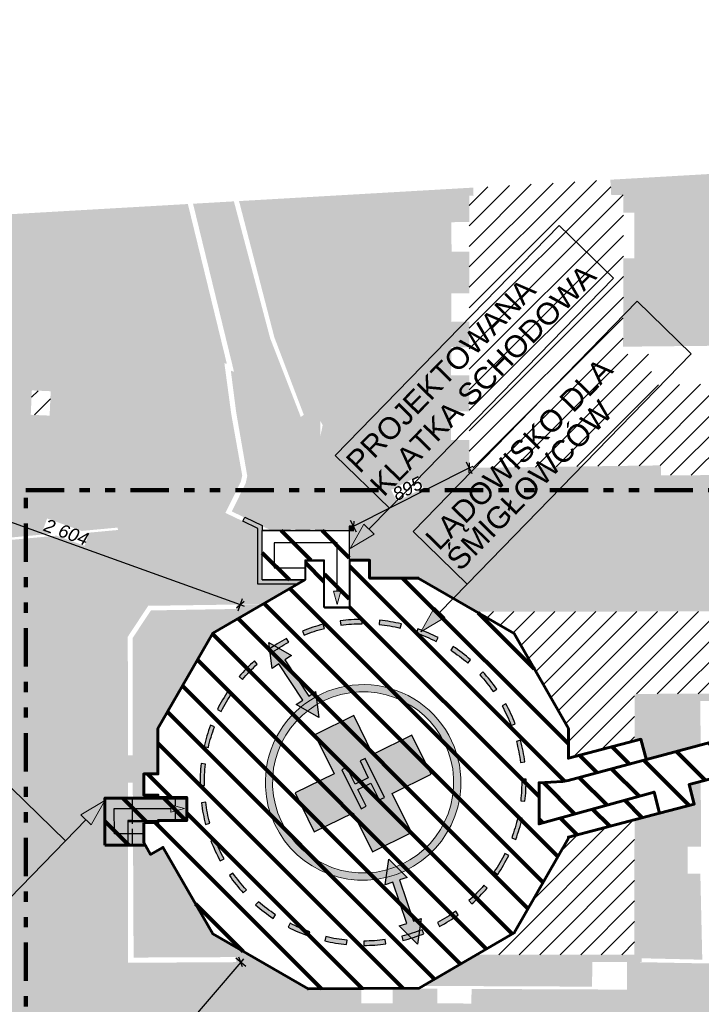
# Model space of a CAD drawing. Header units: metres. Extents: x -95 to 1056, y -129 to 218.
# Tile 3 of 9: x -7 to 40, y -12 to 56. Entities that reach past the tile are written whole.
import ezdxf
from ezdxf.xclip import XClip

# ---------------------------------------------------------------- set-up
doc = ezdxf.new("R2010")
doc.units = ezdxf.units.M
doc.header["$LTSCALE"] = 0.01
doc.header["$MEASUREMENT"] = 0
doc.header["$XCLIPFRAME"] = 0
for name, pattern in [('Krawędzie ukryte', [135, 100, -35]), ('Przerywana potrójnie', [723.19442, 264.583325, -105.833328, 70.555556, -105.833328, 70.555556, -105.833328]), ('Wipeout_Contour', [100, 0, -100])]:
    doc.linetypes.add(name, pattern=pattern)
for name, color, linetype in [('0_MDCP z klauzulą', 7, 'Continuous'), ('3_budynki poziom lądowiska.PZT', 7, 'Continuous'), ('3_budynki.PZT', 7, 'Continuous'), ('3_utwardzenia.PZT', 7, 'Continuous'), ('3_wymiary.PZT', 7, 'Continuous'), ('3_zieleń.PZT', 7, 'Continuous'), ('4_schemat funkcjonalny.PZT', 7, 'Continuous'), ('Mapa Lądowisko Bochnia_5_0', 7, 'Continuous')]:
    doc.layers.add(name, color=color, linetype=linetype)
doc.styles.add('GENERATED_STYLE_1', font='txt')
doc.styles.add('GENERATED_STYLE_2', font='txt')
doc.dimstyles.new('GENERATED_STYLE__1', dxfattribs={"dimtxt": 0.9, "dimasz": 0.458937, "dimexe": 0.18, "dimexo": 0.02, "dimgap": 0.09, "dimtad": 1, "dimdec": 0, "dimlfac": 100, "dimzin": 0, "dimdsep": 46, "dimtxsty": 'GENERATED_STYLE_1', "dimblk": 'ARROWHEAD_2', "dimblk1": 'ARROWHEAD_2', "dimblk2": 'ARROWHEAD_2', "dimcen": 0.09, "dimclrd": 1, "dimclre": 1, "dimclrt": 1, "dimadec": 1, "dimazin": 0, "dimtfac": 1, "dimtdec": 4, "dimtmove": 0, "dimatfit": 3, "dimfxl": 0, "dimtolj": 1, "dimtzin": 0, "dimarcsym": 0})
picture_1 = doc.add_image_def('image1.tif', size_in_pixel=(6614, 4961))
pattern_1 = [(45, (0, 0), (-0.707107, 0.707107), [])]

# ---------------------------------------------------------------- blocks, each defined once
blk = doc.blocks.new('Rysunek_1_5', base_point=(78.118, 44.483))
at = {"layer": 'Mapa Lądowisko Bochnia_5_0', "color": 9, "lineweight": 0}
image = blk.add_image(picture_1, insert=(55.671, -129.073), size_in_units=(279.993, 210.016), rotation=45.7581, dxfattribs=at)
image.set_boundary_path([(-0.5, -0.5), (6613.5, 4960.5)])
blk = doc.blocks.new('*D2')
at = {"layer": '3_wymiary.PZT', "color": 1, "linetype": 'Continuous', "lineweight": 30}
for p, q in [((8.036, -8.597), (-14.648, -35.227)), ((7.692, -8.304), (8.381, -8.891)), ((8.153, -8.926), (7.92, -8.269)), ((8.228, -8.373), (8.036, -8.597)), ((-14.993, -34.933), (-14.303, -35.521)), ((-14.648, -35.227), (-14.84, -35.452)), ((-14.765, -34.898), (-14.531, -35.555))]:
    blk.add_line(p, q, dxfattribs=at)
at = {"color": 254, "linetype": 'Wipeout_Contour', "lineweight": 0, "ltscale": 87.409421}
blk.add_wipeout([(-4.441, -22.967), (-2.445, -20.624), (-3.13, -20.04), (-5.126, -22.383)], dxfattribs=at).dxf.layer = '3_wymiary.PZT'
at = {"layer": '3_wymiary.PZT', "color": 1, "lineweight": 30, "insert": (-4.441, -22.967), "char_height": 0.9, "attachment_point": 7, "rotation": 49.57386, "style": 'GENERATED_STYLE_1'}
blk.add_mtext('\\A1;{\\pql;\\fArial|b0|i1|c238|p38;3\xa0498}', dxfattribs=at)
blk = doc.blocks.new('ARROWHEAD_2')
at = {"color": 0, "linetype": 'Continuous', "lineweight": 0}
for p, q in [((0, 0), (-1, 0)), ((-0.38, -0.66), (0.38, 0.66))]:
    blk.add_line(p, q, dxfattribs=at)
blk = doc.blocks.new('*D5')
at = {"layer": '3_wymiary.PZT', "color": 1, "linetype": 'Continuous', "lineweight": 30}
for p, q in [((24.022, 25.09), (23.615, 25.899)), ((23.798, 25.146), (23.838, 25.842)), ((15.824, 21.469), (23.818, 25.494)), ((23.818, 25.494), (24.082, 25.627)), ((16.027, 21.064), (15.62, 21.873)), ((15.843, 21.817), (15.804, 21.12)), ((15.56, 21.336), (15.824, 21.469))]:
    blk.add_line(p, q, dxfattribs=at)
at = {"color": 254, "linetype": 'Wipeout_Contour', "lineweight": 0, "ltscale": 123.932818}
blk.add_wipeout([(18.825, 23.181), (20.655, 24.103), (20.25, 24.907), (18.42, 23.985)], dxfattribs=at).dxf.layer = '3_wymiary.PZT'
at = {"layer": '3_wymiary.PZT', "color": 1, "lineweight": 30, "insert": (18.825, 23.181), "char_height": 0.9, "attachment_point": 7, "rotation": 26.72629, "style": 'GENERATED_STYLE_1'}
blk.add_mtext('\\A1;{\\pql;\\fArial|b0|i1|c238|p38;895}', dxfattribs=at)
blk = doc.blocks.new('*D6')
at = {"layer": '3_wymiary.PZT', "color": 1, "linetype": 'Continuous', "lineweight": 30}
for p, q in [((-16.649, 24.45), (-16.343, 25.302)), ((-16.774, 24.976), (-16.496, 24.876)), ((-16.23, 25.101), (-16.762, 24.651)), ((-16.496, 24.876), (8.01, 16.065)), ((7.857, 15.639), (8.163, 16.491)), ((7.744, 15.84), (8.276, 16.29)), ((8.01, 16.065), (8.288, 15.965))]:
    blk.add_line(p, q, dxfattribs=at)
at = {"color": 254, "linetype": 'Wipeout_Contour', "lineweight": 0, "ltscale": 85.992924}
blk.add_wipeout([(-5.63, 21.161), (-2.734, 20.119), (-2.43, 20.966), (-5.326, 22.007)], dxfattribs=at).dxf.layer = '3_wymiary.PZT'
at = {"layer": '3_wymiary.PZT', "color": 1, "lineweight": 30, "insert": (-5.63, 21.161), "char_height": 0.9, "attachment_point": 7, "rotation": 340.22517, "style": 'GENERATED_STYLE_1'}
blk.add_mtext('\\A1;{\\pql;\\fArial|b0|i1|c238|p38;2\xa0604}', dxfattribs=at)

msp = doc.modelspace()

# ---------------------------------------------------------------- hatches: boundary and pattern name
at = {"layer": '3_budynki poziom lądowiska.PZT', "linetype": 'Continuous', "lineweight": 0}
for color, points in [(190, [(-1.339, 2.549), (-2.999, 1.561), (-2.283, 0.863)]), (7, [(4.148, 1.992), (3.215, 2.241), (3.216, 1.741)])]:
    msp.add_hatch(color=color, dxfattribs=at).paths.add_polyline_path(points)
at = {"layer": '3_budynki.PZT', "linetype": 'Continuous', "lineweight": 9}
h = msp.add_hatch(dxfattribs=at)
h.set_pattern_fill('PZT_oznaczenia_budynków__5C', style=0, pattern_type=2)
h.set_pattern_definition(pattern_1)
h.paths.add_polyline_path([(24.088, 44.836), (24.107, 44.28), (23.81, 44.276), (23.818, 25.494), (37.04, 25.669), (37.056, 24.983), (48.741, 25.033), (48.858, 31.455), (36.387, 31.219), (36.373, 33.354), (34.442, 33.35), (34.46, 44.332), (33.611, 44.335), (33.551, 45.38)])
h = msp.add_hatch(dxfattribs=at)
h.set_pattern_fill('PZT_oznaczenia_budynków__5C', style=0, pattern_type=2)
h.set_pattern_definition(pattern_1)
h.paths.add_polyline_path([(-6.453, 29.16), (-6.378, 30.844), (-5.077, 30.786), (-5.151, 29.102)])
at = {"layer": '3_budynki.PZT', "linetype": 'Continuous', "lineweight": 0}
for points in [[(9.524, 21.479), (9.524, 17.769), (15.824, 17.769), (15.824, 16.068), (15.524, 16.068), (15.524, 17.469), (9.224, 17.469), (9.224, 21.319), (8.186, 21.827), (8.314, 22.098), (9.524, 21.525)], [(11.174, 19.519), (13.874, 19.519), (13.874, 21.169), (11.174, 21.169)], [(15.824, 21.469), (15.524, 21.469), (15.524, 21.169), (15.824, 21.169)], [(13.874, 19.419), (11.174, 19.419), (11.174, 17.769), (13.874, 17.769)], [(0.541, 1.156), (3.547, 1.156), (3.547, 2.761), (0.541, 2.761)], [(0.541, -0.533), (3.547, -0.533), (3.547, 1.071), (0.541, 1.071)]]:
    msp.add_hatch(color=255, dxfattribs=at).paths.add_polyline_path(points)
h = msp.add_hatch(color=7, dxfattribs=at)
h.paths.add_polyline_path([(7.758, 16.068), (7.753, 15.763), (8.008, 15.762), (7.984, -8.256), (7.734, -8.256), (7.734, -8.606), (8.036, -8.597), (35.716, -8.59), (35.722, 9.403), (46.712, 9.446), (46.742, -8.583), (60.49, -8.66), (60.578, 3.542), (61.928, 3.553), (61.929, 6.721), (60.549, 6.766), (60.519, 16.108), (8.01, 16.065)])
h.paths.add_polyline_path([(35.216, -8.09), (35.223, 9.901), (47.211, 9.948), (47.241, -8.086), (59.994, -8.158), (60.081, 4.038), (61.428, 4.049), (61.429, 6.237), (60.051, 6.282), (60.021, 15.608), (8.508, 15.566), (8.483, -8.097)], flags=0)
at = {"layer": '3_budynki.PZT', "linetype": 'Continuous', "lineweight": 9}
h = msp.add_hatch(dxfattribs=at)
h.set_pattern_fill('PZT_oznaczenia_budynków__5C', style=0, pattern_type=2)
h.set_pattern_definition(pattern_1)
h.paths.add_polyline_path([(8.508, 15.566), (60.021, 15.608), (60.051, 6.282), (61.429, 6.237), (61.428, 4.049), (60.081, 4.038), (59.994, -8.158), (47.241, -8.086), (47.211, 9.948), (35.223, 9.901), (35.216, -8.09), (8.483, -8.097)])
at = {"layer": '3_utwardzenia.PZT', "linetype": 'Continuous', "lineweight": 0}
h = msp.add_hatch(color=254, dxfattribs=at)
h.paths.add_polyline_path([(-29.848, 8.648), (-29.346, 8.695), (-29.346, 7.81), (-26.696, 7.673), (-22.895, 7.599), (-21.82, 7.731), (-20.61, 8.124), (-19.738, 8.563), (-19.157, 8.882), (-18.028, 9.77), (-12.145, 15.646), (-9.866, 17.755), (-8.693, 18.432), (-7.683, 18.818), (-6.312, 19.18), (1.45, 19.309), (2.944, 19.788), (7.071, 22.348), (13.388, 19.337), (13.359, 19.071), (10.922, 19.091), (10.93, 18.935), (10.3, 18.939), (10.322, 17.631), (9.967, 17.632), (10.01, 16.063), (7.734, 16.091), (7.162, 16.631), (1.366, 16.654), (0.572, 16.463), (-0.419, 16.088), (-0.917, 15.701), (-1.404, 15.106), (-1.74, 14.357), (-1.916, 13.607), (-1.91, 8.486), (-1.868, 7.783), (-1.707, 7.113), (-1.364, 6.64), (-0.89, 6.157), (-0.272, 5.757), (0.254, 5.663), (0.585, 5.671), (7.988, 5.834), (7.996, 3.747), (0.588, 3.767), (0.249, 3.768), (-0.429, 3.496), (-1.1, 3.014), (-1.495, 2.492), (-1.786, 1.881), (-1.88, -10.046), (-1.799, -11.221), (-1.555, -12.362), (-1.19, -13.316), (-0.713, -14.147), (0.326, -15.505), (1.311, -16.526), (2.527, -17.395), (4.088, -18.06), (5.869, -18.399), (8.06, -18.426), (7.734, -8.606), (16.366, -8.601), (16.368, -11.452), (18.532, -11.451), (18.532, -10.431), (21.612, -10.445), (21.601, -11.44), (23.962, -11.465), (23.972, -10.455), (34.701, -10.502), (34.712, -8.59), (42.405, -8.739), (44.115, -8.73), (45.518, -8.564), (46.742, -8.583), (47.368, -8.587), (52.818, -8.617), (52.864, -10.498), (55.241, -10.463), (61.629, -10.496), (61.631, -10.196), (67.141, -8.28), (71.21, -6.832), (71.432, -6.627), (71.523, -6.365), (71.557, -5.785), (71.445, -5.483), (71.233, -5.268), (66.534, -3.379), (67.068, 17.831), (71.662, 17.768), (71.999, 17.886), (72.165, 18.233), (72.185, 19.171), (72.239, 21.546), (72.157, 23.174), (71.837, 24.277), (71.532, 24.895), (70.555, 26.014), (69.392, 26.826), (68.034, 27.395), (66.829, 27.621), (65.853, 27.606), (64.98, 27.298), (63.863, 26.752), (62.475, 25.843), (61.279, 24.788), (59.934, 23.503), (58.941, 22.562), (57.965, 21.375), (57.377, 20.328), (57.021, 18.76), (55.516, 19.222), (55.212, 18.065), (54.817, 18.017), (33.138, 17.856), (27.808, 17.847), (24.389, 17.84), (10.202, 24.757), (10.757, 25.184), (13.544, 27.717), (13.697, 28.446), (12.961, 29.767), (12.134, 44.148), (18.147, 44.494), (19.747, 42.314), (20.526, 28.057), (21.132, 26.108), (21.86, 25.117), (22.43, 24.612), (23.285, 24.108), (24.354, 23.837), (32.085, 23.835), (47.887, 23.756), (48.741, 25.033), (48.858, 31.455), (44.135, 31.364), (44.094, 33.958), (34.435, 33.859), (34.453, 39.959), (35.202, 39.958), (35.206, 43.099), (34.458, 43.1), (34.46, 44.332), (33.611, 44.335), (33.551, 45.38), (42.852, 45.915), (42.912, 45.272), (47.066, 45.61), (47.008, 46.154), (50.152, 46.334), (51.466, 34.806), (51.902, 33.935), (52.646, 33.251), (53.571, 32.839), (54.682, 32.734), (74.339, 33.286), (90.34, 33.644), (102.138, 33.963), (103.339, 34.078), (104.34, 34.331), (105.359, 34.805), (106.208, 35.304), (106.915, 35.886), (107.605, 36.595), (108.183, 37.289), (108.506, 37.993), (108.637, 38.43), (108.749, 39.418), (108.722, 41.454), (108.681, 41.857), (108.666, 42.486), (106.568, 48.186), (106.286, 49.172), (106.227, 49.559), (107.221, 49.616), (115.203, 50.284), (115.269, 38.264), (115.499, 25.236), (115.411, 22.261), (115.071, 18.576), (114.89, 17.258), (112.812, 7.069), (110.755, -3.019), (106.516, -23.748), (102.723, -42.305), (101.7, -46.996), (95.424, -46.821), (99.365, -26.848), (98.152, -25.519), (96.075, -24.761), (95.76, -24.68), (93.73, -34.298), (91.281, -34.232), (91.234, -35.928), (93.337, -35.985), (91.002, -46.472), (91.491, -46.579), (91.462, -46.711), (89.539, -46.657), (90.973, -36.015), (86.955, -36.255), (86.907, -33.993), (86.904, -31.617), (86.473, -31.626), (86.251, -23.626), (84.423, -23.542), (84.418, -23.305), (70.639, -23.565), (69.445, -23.635), (69.458, -29.436), (70.651, -29.433), (70.658, -32.532), (66.801, -32.561), (66.777, -29.408), (65.137, -29.42), (65.161, -32.574), (64.259, -32.581), (64.095, -29.295), (59.019, -29.376), (58.892, -26.224), (53.094, -26.272), (53.165, -29.482), (47.946, -29.508), (47.963, -30.203), (46.909, -30.229), (47.039, -35.524), (48.093, -35.498), (48.284, -43.28), (64.447, -43.037), (64.438, -42.889), (67.267, -42.914), (67.249, -45.838), (67.606, -45.84), (67.624, -42.917), (74.028, -42.974), (74.144, -46.229), (-20.379, -43.596), (-26.073, -43.437), (-29.469, -40.037), (-29.528, -26.634), (-27.82, -26.458), (-27.789, -26.757), (-26.57, -27.344), (-11.184, -27.232), (-4.746, -25.637), (1.401, -25.287), (9.853, -25.123), (9.968, -25.105), (9.878, -26.644), (10.072, -31.245), (8.043, -31.519), (8.524, -34.378), (9.657, -35.687), (10.092, -36.005), (11.7, -36.805), (13.6, -37.163), (16.175, -37.2), (19.318, -36.884), (25.405, -36.198), (28.265, -35.723), (27.522, -28.865), (27.492, -27.59), (27.124, -22.337), (35.29, -21.661), (35.309, -22.043), (41.315, -21.611), (42.359, -21.987), (43.835, -21.303), (50.706, -20.512), (52.315, -20.279), (53.409, -19.599), (53.772, -18.711), (53.764, -18.046), (73.723, -16.02), (80.151, -16.498), (96.566, -18.552), (96.529, -19.236), (96.831, -19.274), (96.85, -18.978), (99.105, -18.457), (99.766, -18.123), (100.369, -17.776), (100.942, -17.231), (101.354, -16.618), (104.182, -2.868), (104.297, -1.839), (104.258, -1.127), (104.036, -0.423), (103.731, 0.153), (103.099, 0.951), (102.39, 1.571), (98.293, 1.75), (98.409, 6.942), (103.545, 7.272), (104.825, 7.324), (105.346, 7.56), (105.907, 7.912), (106.391, 8.593), (106.498, 9.094), (107.637, 14.412), (108.582, 22.004), (108.65, 22.819), (108.474, 23.885), (108.108, 24.813), (107.616, 25.641), (106.856, 26.423), (106.048, 27.084), (104.273, 28.171), (85.234, 28.315), (81.964, 28.026), (80.854, 26.793), (79.921, 25.629), (79.149, 24.392), (78.71, 22.966), (78.554, 21.455), (78.448, 13.439), (78.391, -1.243), (78.208, -7.488), (78.255, -8.51), (78.539, -8.944), (79.069, -9.29), (80.171, -9.39), (80.474, -9.395), (81.851, -9.415), (81.797, -12.308), (78.168, -12.177), (78.244, -15.268), (72.861, -15.191), (63.13, -15.15), (54.354, -15.16), (52.834, -17.266), (29.475, -19.725), (8.074, -22.063), (8.108, -21.001), (5.523, -20.899), (4.019, -20.684), (2.465, -20.14), (0.863, -19.361), (-0.628, -18.213), (-1.65, -17.186), (-2.42, -16.242), (-3.212, -14.893), (-3.695, -13.768), (-4.156, -12.5), (-4.388, -11.457), (-4.421, 8.482), (-4.423, 9.903), (-4.613, 10.943), (-4.941, 11.876), (-5.47, 12.769), (-5.722, 13.142), (-5.94, 13.442), (-6.259, 13.803), (-6.467, 13.951), (-6.734, 14.045), (-7.114, 14.136), (-7.705, 14.184), (-8.351, 14.167), (-8.944, 14.089), (-9.974, 13.745), (-10.871, 13.244), (-16.336, 7.868), (-17.8, 6.713), (-19.246, 5.914), (-21.162, 5.286), (-22.942, 5.088), (-26.962, 5.197), (-29.269, 5.209), (-29.161, 4.471), (-29.81, 4.465)])
h.paths.add_polyline_path([(43.488, 44.19), (43.838, 44.23), (43.798, 44.576), (43.448, 44.535)], flags=0)
h.paths.add_polyline_path([(46.274, 44.51), (46.622, 44.544), (46.587, 44.903), (46.239, 44.87)], flags=0)
h.paths.add_polyline_path([(-26.278, -32.056), (-26.186, -35.549), (-11.478, -35.617), (-11.38, -32.76), (-11.091, -32.775), (-11.21, -35.88), (-26.443, -35.798), (-26.528, -32.063)], flags=0)
for points in [[(18.147, 44.494), (19.747, 42.314), (20.526, 28.057), (21.132, 26.108), (21.86, 25.117), (22.43, 24.612), (23.285, 24.108), (24.354, 23.837), (47.887, 23.756), (48.741, 25.033), (37.056, 24.983), (37.04, 25.669), (23.818, 25.494), (23.818, 27.415), (22.553, 27.432), (22.578, 29.406), (23.817, 29.39), (23.816, 31.872), (22.562, 31.882), (22.573, 33.827), (23.815, 33.82), (23.814, 35.586), (22.573, 35.574), (22.577, 37.54), (23.813, 37.538), (23.812, 40.42), (22.592, 40.419), (22.574, 42.449), (23.811, 42.46), (23.81, 44.276), (24.107, 44.28), (24.094, 44.836)], [(4.748, 43.723), (7.568, 43.886), (10.072, 34.435), (12.184, 29.012), (12.394, 29.158), (12.961, 29.767), (13.544, 28.721), (13.544, 27.717), (10.757, 25.184), (10.202, 24.757), (24.389, 17.84), (27.808, 17.847), (33.138, 17.856), (54.817, 18.017), (55.212, 18.065), (55.516, 19.222), (57.021, 18.76), (56.613, 17.411), (56.711, 16.105), (50.363, 16.099), (10.01, 16.063), (9.967, 17.632), (10.322, 17.631), (10.3, 18.939), (10.93, 18.935), (13.495, 18.919), (13.559, 19.531), (7.427, 22.492), (8.386, 24.45), (8.49, 24.939), (7.727, 29.325), (7.356, 32.203), (7.577, 32.128)], [(38.88, -2.297), (35.718, -2.188), (35.719, -0.732), (38.881, -0.852)], [(16.562, -10.227), (16.57, -8.601), (32.306, -8.592), (32.291, -10.296)]]:
    msp.add_hatch(color=9, dxfattribs=at).paths.add_polyline_path(points)
at = {"layer": '3_zieleń.PZT', "linetype": 'Continuous', "lineweight": 0}
h = msp.add_hatch(color=81, dxfattribs=at)
h.paths.add_polyline_path([(-27.785, 20.381), (-16.731, 20.521), (-18.343, 37.639), (-17.197, 40.038), (-13.873, 39.004), (-14.026, 38.526), (-12.515, 38.041), (-11.702, 40.57), (-13.214, 41.055), (-16.325, 41.854), (-16.005, 42.53), (4.391, 43.703), (7.081, 32.683), (6.913, 32.708), (7.388, 29.194), (8.142, 24.976), (8.05, 24.546), (6.981, 22.391), (7.071, 22.348), (2.944, 19.788), (1.45, 19.309), (-6.312, 19.18), (-7.683, 18.818), (-8.693, 18.432), (-9.866, 17.755), (-12.145, 15.646), (-18.028, 9.77), (-19.251, 8.808), (-20.61, 8.124), (-21.82, 7.731), (-22.895, 7.599), (-26.696, 7.673), (-29.346, 7.81), (-29.346, 8.305), (-29.29, 8.307), (-29.305, 8.807), (-29.849, 8.79), (-29.954, 20.345)])
h.paths.add_polyline_path([(-6.453, 29.16), (-6.378, 30.844), (-5.077, 30.786), (-5.151, 29.102)], flags=0)
h.paths.add_polyline_path([(-0.455, 21.378), (-0.437, 21.213), (-10.866, 20.244), (-10.881, 20.409)], flags=0)
for points in [[(7.923, 43.906), (10.363, 34.5), (12.394, 29.158), (12.961, 29.767), (12.134, 44.148)], [(7.758, 16.068), (7.162, 16.631), (2.484, 16.658), (1.366, 16.654), (0.572, 16.463), (-0.419, 16.088), (-0.917, 15.701), (-1.404, 15.106), (-1.74, 14.357), (-1.916, 13.607), (-1.91, 8.486), (-1.868, 7.783), (-1.707, 7.113), (-1.364, 6.64), (-0.89, 6.157), (-0.272, 5.757), (0.254, 5.663), (0.245, 13.847), (1.651, 15.98)], [(0.574, 13.752), (1.84, 15.661), (7.753, 15.763), (8.008, 15.762), (8.006, 13.837), (6.504, 13.807), (6.542, 11.856), (8.004, 11.891), (7.998, 5.821), (7.988, 5.834), (0.585, 5.671)], [(-29.269, 5.209), (-26.962, 5.197), (-22.942, 5.088), (-21.162, 5.286), (-19.246, 5.914), (-17.8, 6.713), (-16.336, 7.868), (-10.871, 13.244), (-9.974, 13.745), (-8.944, 14.089), (-8.351, 14.167), (-7.705, 14.184), (-7.114, 14.136), (-6.734, 14.045), (-6.467, 13.951), (-6.259, 13.803), (-5.94, 13.442), (-5.722, 13.142), (-5.47, 12.769), (-4.941, 11.876), (-4.613, 10.943), (-4.423, 9.903), (-4.388, -11.457), (-4.156, -12.5), (-3.695, -13.768), (-3.212, -14.893), (-2.42, -16.242), (-1.65, -17.186), (-0.628, -18.213), (0.863, -19.361), (1.468, -19.657), (2.414, -20.115), (4.019, -20.684), (5.523, -20.899), (8.108, -21.001), (8.074, -22.063), (29.475, -19.725), (52.834, -17.266), (54.354, -15.16), (63.13, -15.15), (72.861, -15.191), (78.244, -15.268), (78.168, -12.177), (80.204, -12.229), (80.155, -16.195), (73.709, -15.711), (38.646, -19.283), (-9.311, -24.651), (-27.82, -26.458), (-28.861, -26.563), (-29.148, 1.4), (-29.782, 1.401), (-29.81, 4.465), (-29.161, 4.471)], [(39.812, -0.633), (38.881, -0.636), (38.881, -0.852), (35.719, -0.732), (35.722, 9.403), (39.767, 9.419)], [(0.249, 3.768), (0.267, -8.65), (7.734, -8.606), (8.06, -18.426), (5.869, -18.399), (4.088, -18.06), (2.527, -17.395), (1.311, -16.526), (0.326, -15.505), (-0.713, -14.147), (-1.19, -13.316), (-1.555, -12.362), (-1.799, -11.221), (-1.88, -10.046), (-1.786, 1.881), (-1.495, 2.492), (-1.1, 3.014), (-0.429, 3.496)], [(0.588, 3.767), (7.996, 3.747), (7.988, -4.292), (6.465, -4.294), (6.46, -6.232), (7.986, -6.236), (7.984, -8.256), (0.645, -8.29)], [(39.763, -2.506), (39.898, -8.437), (35.716, -8.339), (35.718, -2.188), (38.88, -2.297), (38.885, -2.504)]]:
    msp.add_hatch(color=81, dxfattribs=at).paths.add_polyline_path(points)
at = {"layer": '4_schemat funkcjonalny.PZT', "linetype": 'Continuous', "lineweight": 0}
for points in [[(0.241, -0.533), (-1.334, -0.533), (-1.334, 2.761), (0.541, 2.761), (0.541, 1.161), (0.241, 1.161)], [(4.309, 2.761), (0.541, 2.758), (0.541, 1.156), (4.311, 1.156)], [(4.309, 1.071), (0.241, 1.068), (0.241, -0.533), (4.311, -0.533)]]:
    msp.add_hatch(color=255, dxfattribs=at).paths.add_polyline_path(points)
at = {"layer": '4_schemat funkcjonalny.PZT', "linetype": 'Continuous', "lineweight": 200}
h = msp.add_hatch(dxfattribs=at)
h.set_pattern_fill('PZT_oznaczenia_obszarów__CC', color=191, style=0, pattern_type=2)
h.set_pattern_definition([(135, (3.818, 1.6166), (1.4142, 1.4142), [])])
h.paths.add_polyline_path([(-1.334, -0.533), (2.578, -0.533), (2.317, -0.081), (2.318, 1.156), (4.311, 1.155), (4.312, 2.711), (-1.334, 2.711)])

# ---------------------------------------------------------------- linework, layer by layer
at = {"layer": '3_budynki poziom lądowiska.PZT', "color": 190, "linetype": 'Continuous', "lineweight": 0}
for p, q in [((-1.339, 2.549), (-2.999, 1.561)), ((-1.339, 2.549), (-2.283, 0.863)), ((-2.283, 0.863), (-2.999, 1.561))]:
    msp.add_line(p, q, dxfattribs=at)
at = {"layer": '3_budynki poziom lądowiska.PZT', "color": 7, "linetype": 'Continuous', "lineweight": 0}
for p, q in [((4.148, 1.992), (3.215, 2.241)), ((3.216, 1.741), (3.215, 2.241)), ((4.148, 1.992), (3.216, 1.741))]:
    msp.add_line(p, q, dxfattribs=at)
at = {"layer": '3_budynki poziom lądowiska.PZT', "color": 7, "linetype": 'Continuous', "lineweight": 25, "flags": 128}
msp.add_lwpolyline([(2.317, 0.256), (0.184, 0.252), (-0.683, 0.252), (-0.685, 1.987), (3.215, 1.991)], dxfattribs=at)
at = {"layer": '3_budynki poziom lądowiska.PZT', "color": 190, "linetype": 'Continuous', "lineweight": 30, "flags": 128}
msp.add_lwpolyline([(-4.054, -0.24), (-2.641, 1.212)], dxfattribs=at)
at = {"layer": '3_budynki.PZT', "color": 230, "linetype": 'Przerywana potrójnie', "lineweight": 100}
msp.add_lwpolyline([(-6.791, -24.369), (-6.791, 23.969), (43.88, 23.969), (43.88, 26.469), (51.078, 26.469), (51.078, 23.969), (65.519, 23.969), (65.519, -16.546), (38.646, -19.283)], close=True, dxfattribs=at)
at = {"layer": '3_budynki.PZT', "color": 7, "linetype": 'Continuous', "lineweight": 25, "flags": 128}
for points in [[(9.524, 21.479), (9.524, 17.769), (15.824, 17.769), (15.824, 16.068), (15.524, 16.068), (15.524, 17.469), (9.224, 17.469), (9.224, 21.319), (8.186, 21.827), (8.314, 22.098), (9.524, 21.525)], [(15.824, 21.469), (15.524, 21.469), (15.524, 21.169), (15.824, 21.169)], [(13.874, 19.419), (11.174, 19.419), (11.174, 17.769), (13.874, 17.769)]]:
    msp.add_lwpolyline(points, close=True, dxfattribs=at)
at = {"layer": '3_budynki.PZT', "color": 7, "linetype": 'Krawędzie ukryte', "lineweight": 25, "flags": 128}
for points in [[(11.174, 19.519), (13.874, 19.519), (13.874, 21.169), (11.174, 21.169)], [(0.541, 1.156), (3.547, 1.156), (3.547, 2.761), (0.541, 2.761)], [(0.541, -0.533), (3.547, -0.533), (3.547, 1.071), (0.541, 1.071)]]:
    msp.add_lwpolyline(points, close=True, dxfattribs=at)
at = {"layer": '4_schemat funkcjonalny.PZT', "color": 7, "linetype": 'Continuous', "lineweight": 25, "flags": 128}
for points in [[(0.241, -0.533), (-1.334, -0.533), (-1.334, 2.761), (0.541, 2.761), (0.541, 1.161), (0.241, 1.161)], [(4.309, 2.761), (0.541, 2.758), (0.541, 1.156), (4.311, 1.156)], [(4.309, 1.071), (0.241, 1.068), (0.241, -0.533), (4.311, -0.533)]]:
    msp.add_lwpolyline(points, close=True, dxfattribs=at)
at = {"layer": '4_schemat funkcjonalny.PZT', "color": 191, "linetype": 'Continuous', "lineweight": 60, "flags": 128}
msp.add_lwpolyline([(-1.334, -0.533), (2.578, -0.533), (2.317, -0.081), (2.318, 1.156), (4.311, 1.155), (4.312, 2.711), (-1.334, 2.711)], close=True, dxfattribs=at)

# ---------------------------------------------------------------- block references
at = {"layer": '0_MDCP z klauzulą', "color": 250, "linetype": 'Continuous', "lineweight": 15}
ref = msp.add_blockref('Rysunek_1_5', (78.118, 44.483), dxfattribs=at)
XClip(ref).set_block_clipping_path([(55.6714299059, -129.0731638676), (251.0192717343, 71.5137601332), (100.5639149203, 218.0394092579), (-94.7839269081, 17.4524852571)])

# ---------------------------------------------------------------- next in the draw order: dimensions: what is measured, and where the dimension line sits
at = {"layer": '3_wymiary.PZT', "color": 1, "linetype": 'Continuous', "lineweight": 30}
for base, p1, p2, angle, picture, middle, turn in [((23.818, 25.494), (15.824, 21.469), (23.818, 25.494), 26.72629, '*D5', (19.542, 24.046), 26.72629), ((-14.648, -35.227), (8.036, -8.597), (-14.648, -35.227), 229.57386, '*D2', (-3.781, -21.498), 49.57386)]:
    dim = msp.add_linear_dim(base=base, p1=p1, p2=p2, angle=angle, dimstyle='GENERATED_STYLE__1', dxfattribs=at)
    dim.commit()
    dim.dimension.update_dxf_attribs({"geometry": picture, "text_midpoint": middle, "dimtype": 160, "text_rotation": turn})

# ---------------------------------------------------------------- next in the draw order: hatches: boundary and pattern name
at = {"layer": '3_budynki.PZT', "linetype": 'Continuous', "lineweight": 0}
msp.add_hatch(color=255, dxfattribs=at).paths.add_polyline_path([(13.874, 21.169), (15.524, 21.169), (15.524, 20.319), (13.874, 20.319)])

# ---------------------------------------------------------------- next in the draw order: linework, layer by layer
at = {"layer": '3_budynki poziom lądowiska.PZT', "color": 92, "linetype": 'Continuous', "lineweight": 0}
msp.add_line((16.527, 21.611), (17.244, 20.913), dxfattribs=at)
at = {"layer": '3_budynki poziom lądowiska.PZT', "color": 92, "linetype": 'Continuous', "lineweight": 30, "flags": 128}
msp.add_lwpolyline([(18.299, 22.713), (16.886, 21.262)], dxfattribs=at)
at = {"layer": '3_budynki.PZT', "color": 7, "linetype": 'Krawędzie ukryte', "lineweight": 25, "flags": 128}
msp.add_lwpolyline([(13.874, 21.169), (15.524, 21.169), (15.524, 20.319), (13.874, 20.319)], close=True, dxfattribs=at)
at = {"layer": '4_schemat funkcjonalny.PZT', "color": 92, "linetype": 'Continuous', "lineweight": 30, "flags": 128}
msp.add_lwpolyline([(14.564, 26.351), (30.03, 42.232), (33.765, 38.594), (18.299, 22.713)], close=True, dxfattribs=at)
at = {"layer": '4_schemat funkcjonalny.PZT', "color": 190, "linetype": 'Continuous', "lineweight": 30, "flags": 128}
msp.add_lwpolyline([(-23.256, -12.483), (-7.79, 3.398), (-4.054, -0.24), (-19.521, -16.121)], close=True, dxfattribs=at)

# ---------------------------------------------------------------- next in the draw order: texts
at = {"layer": '4_schemat funkcjonalny.PZT', "color": 92, "linetype": 'Continuous', "lineweight": 30, "insert": (16.553, 24.763), "char_height": 1.5, "width": 21.66778, "attachment_point": 4, "rotation": 45.7581, "line_spacing_factor": 0.923713, "style": 'GENERATED_STYLE_2'}
msp.add_mtext('\\A1;{\\pql;\\fArial|b0|i0|c238|p38;PROJEKTOWANA \\fArial|b0|i0|c238|p38;KLATKA SCHODOWA}', dxfattribs=at)

# ---------------------------------------------------------------- next in the draw order: wipeouts: each hides what was drawn before it
at = {"color": 254, "linetype": 'Wipeout_Contour', "lineweight": 0, "ltscale": 850.620096}
msp.add_wipeout([(1.341, 1.011), (2.318, 1.024), (2.318, 1.156), (4.311, 1.156), (4.309, 2.761), (2.319, 2.76), (2.319, 2.918), (1.341, 2.918), (1.341, 4.377), (2.311, 4.377), (2.32, 4.374), (2.323, 7.513), (6.115, 14.093), (12.459, 17.776), (12.459, 19.121), (13.829, 19.121), (13.829, 15.887), (15.529, 15.886), (15.529, 19.121), (16.929, 19.121), (16.929, 17.89), (20.289, 17.888), (26.904, 14.072), (30.663, 7.513), (30.653, 5.457), (30.661, 5.458), (35.667, 6.775), (36.043, 5.323), (30.645, 3.938), (30.253, 3.863), (28.633, 3.772), (28.635, 0.927), (36.566, 3.123), (36.949, 1.673), (30.661, 0.019), (30.66, 0.021), (30.662, -0.043), (26.924, -6.594), (20.345, -10.395), (12.694, -10.458), (6.115, -6.66), (2.665, -0.683), (2.662, -0.688), (1.822, -1.173), (1.341, -0.341)], dxfattribs=at).dxf.layer = '4_schemat funkcjonalny.PZT'

# ---------------------------------------------------------------- next in the draw order: hatches: boundary and pattern name
at = {"layer": '3_budynki poziom lądowiska.PZT', "linetype": 'Continuous', "lineweight": 0}
msp.add_hatch(color=141, dxfattribs=at).paths.add_polyline_path([(20.465, 14.188), (22.125, 15.176), (21.409, 15.873)])
at = {"layer": '3_budynki.PZT', "linetype": 'Continuous', "lineweight": 0}
for points in [[(11.174, 21.169), (9.524, 21.169), (9.524, 17.769), (11.174, 17.769)], [(13.874, 20.319), (15.524, 20.319), (15.524, 19.419), (13.874, 19.419)], [(15.524, 19.419), (13.874, 19.419), (13.874, 17.769), (15.524, 17.769)]]:
    msp.add_hatch(color=255, dxfattribs=at).paths.add_polyline_path(points)
at = {"layer": '4_schemat funkcjonalny.PZT', "linetype": 'Continuous', "lineweight": 200}
h = msp.add_hatch(dxfattribs=at)
h.set_pattern_fill('PZT_oznaczenia_obszarów__CC', color=151, style=0, pattern_type=2)
h.set_pattern_definition([(135, (11.2891, 3.1856), (1.41421, 1.41421), [])])
h.paths.add_polyline_path([(1.341, 1.011), (2.318, 1.024), (2.318, 1.156), (4.311, 1.156), (4.309, 2.761), (2.319, 2.76), (2.319, 2.918), (1.341, 2.918), (1.341, 4.377), (2.311, 4.377), (2.32, 4.374), (2.323, 7.513), (6.115, 14.093), (12.459, 17.776), (12.459, 19.121), (13.829, 19.121), (13.829, 15.887), (15.529, 15.886), (15.529, 19.121), (16.929, 19.121), (16.929, 17.89), (20.289, 17.888), (26.904, 14.072), (30.663, 7.513), (30.653, 5.457), (30.661, 5.458), (35.667, 6.775), (36.043, 5.323), (30.645, 3.938), (30.253, 3.863), (28.633, 3.772), (28.635, 0.927), (36.566, 3.123), (36.949, 1.673), (30.661, 0.019), (30.66, 0.021), (30.662, -0.043), (26.924, -6.594), (20.345, -10.395), (12.694, -10.458), (6.115, -6.66), (2.665, -0.683), (2.662, -0.688), (1.822, -1.173), (1.341, -0.341)])
at = {"layer": '4_schemat funkcjonalny.PZT', "linetype": 'Continuous', "lineweight": 0}
for color, points in [(255, [(14.914, 14.937), (14.957, 14.64, -0.033781), (16.431, 14.747), (16.431, 15.047, 0.033847)]), (255, [(17.625, 14.989), (17.596, 14.691, -0.033781), (19.053, 14.442), (19.125, 14.733, 0.033847)]), (255, [(12.293, 14.237), (12.407, 13.959, -0.033781), (13.812, 14.416), (13.74, 14.707, 0.033847)]), (255, [(20.271, 14.391), (20.171, 14.108, -0.033781), (21.526, 13.518), (21.665, 13.784, 0.033847)]), (255, [(9.917, 12.931), (10.093, 12.688, -0.033781), (11.349, 13.468), (11.209, 13.733, 0.033847)]), (255, [(9.985, 13.439), (11.539, 12.553), (11.082, 12.247), (12.749, 9.753), (13.206, 10.059), (13.43, 8.284), (11.876, 9.17), (12.333, 9.475), (10.666, 11.969), (10.209, 11.664)]), (255, [(22.696, 13.178), (22.532, 12.927, -0.033781), (23.706, 12.029), (23.905, 12.254, 0.033847)]), (255, [(7.922, 11.093), (8.151, 10.9, -0.033781), (9.184, 11.957), (8.985, 12.182, 0.033847)]), (255, [(24.76, 11.419), (24.541, 11.214, -0.033781), (25.466, 10.062), (25.713, 10.233, 0.033847)]), (255, [(6.425, 8.832), (6.694, 8.699, -0.033781), (7.443, 9.973), (7.196, 10.143, 0.033847)]), (255, [(26.344, 9.217), (26.082, 9.071, -0.033781), (26.704, 7.731), (26.985, 7.837, 0.033847)]), (255, [(19.859, 7.048), (17.169, 5.72), (15.841, 8.411), (13.151, 7.084), (14.478, 4.393), (11.788, 3.066), (13.115, 0.376), (15.805, 1.703), (17.133, -0.988), (19.822, 0.339), (18.495, 3.029), (21.186, 4.357)]), (255, [(5.512, 6.278), (5.805, 6.213, -0.033781), (6.228, 7.629), (5.947, 7.736, 0.033847)]), (255, [(27.354, 6.7), (27.065, 6.621, -0.033781), (27.349, 5.171), (27.647, 5.207, 0.033847)]), (1, [(16.63, 5.455), (16.272, 5.278), (16.847, 4.112), (15.946, 3.668), (15.371, 4.834), (15.016, 4.659), (16.343, 1.968), (16.702, 2.145), (16.127, 3.311), (17.024, 3.753), (17.599, 2.588), (17.958, 2.765)]), (255, [(5.238, 3.58), (5.537, 3.587, -0.033781), (5.609, 5.063), (5.311, 5.099, 0.033847)]), (255, [(27.733, 4.015), (27.433, 4.008, -0.033781), (27.362, 2.531), (27.66, 2.495, 0.033847)]), (255, [(5.616, 0.894), (5.906, 0.973, -0.033781), (5.622, 2.423), (5.324, 2.387, 0.033847)]), (255, [(27.459, 1.317), (27.166, 1.381, -0.033781), (26.743, -0.035), (27.023, -0.141, 0.033847)]), (255, [(6.627, -1.623), (6.889, -1.477, -0.033781), (6.266, -0.136), (5.986, -0.243, 0.033847)]), (255, [(26.546, -1.237), (26.277, -1.104, -0.033781), (25.528, -2.378), (25.775, -2.549, 0.033847)]), (255, [(18.255, -1.497), (19.527, -2.754), (19.006, -2.931), (19.971, -5.772), (20.492, -5.595), (20.249, -7.367), (18.977, -6.109), (19.498, -5.933), (18.533, -3.092), (18.012, -3.269)]), (255, [(8.21, -3.824), (8.43, -3.62, -0.033781), (7.505, -2.468), (7.258, -2.638, 0.033847)]), (255, [(25.049, -3.499), (24.82, -3.305, -0.033781), (23.787, -4.363), (23.986, -4.587, 0.033847)]), (255, [(10.275, -5.583), (10.439, -5.332, -0.033781), (9.265, -4.435), (9.066, -4.659, 0.033847)]), (255, [(23.054, -5.336), (22.878, -5.093, -0.033781), (21.622, -5.873), (21.762, -6.139, 0.033847)]), (255, [(12.7, -6.797), (12.8, -6.514, -0.033781), (11.445, -5.924), (11.305, -6.189, 0.033847)]), (255, [(20.677, -6.643), (20.564, -6.365, -0.033781), (19.159, -6.821), (19.23, -7.113, 0.033847)]), (255, [(15.346, -7.395), (15.375, -7.096, -0.033781), (13.918, -6.847), (13.846, -7.139, 0.033847)]), (255, [(18.057, -7.342), (18.014, -7.046, -0.033781), (16.54, -7.153), (16.54, -7.453, 0.033847)])]:
    msp.add_hatch(color=color, dxfattribs=at).paths.add_polyline_path(points)
h = msp.add_hatch(color=2, dxfattribs=at)
h.paths.add_polyline_path([(23.229, 4.107, 1), (9.744, 3.484, 1)])
h.paths.add_polyline_path([(22.73, 4.084, -1), (10.243, 3.507, -1)], flags=0)

# ---------------------------------------------------------------- next in the draw order: linework, layer by layer
at = {"layer": '3_budynki poziom lądowiska.PZT', "color": 141, "linetype": 'Continuous', "lineweight": 0}
for p, q in [((20.465, 14.188), (21.409, 15.873)), ((21.409, 15.873), (22.125, 15.176)), ((20.465, 14.188), (22.125, 15.176))]:
    msp.add_line(p, q, dxfattribs=at)
at = {"layer": '3_budynki poziom lądowiska.PZT', "color": 150, "linetype": 'Continuous', "lineweight": 30, "flags": 128}
msp.add_lwpolyline([(23.672, 17.481), (21.767, 15.525)], dxfattribs=at)
at = {"layer": '3_budynki.PZT', "color": 7, "linetype": 'Continuous', "lineweight": 25, "flags": 128}
for points in [[(11.174, 21.169), (9.524, 21.169), (9.524, 17.769), (11.174, 17.769)], [(13.874, 20.319), (15.524, 20.319), (15.524, 19.419), (13.874, 19.419)], [(15.524, 19.419), (13.874, 19.419), (13.874, 17.769), (15.524, 17.769)]]:
    msp.add_lwpolyline(points, close=True, dxfattribs=at)
at = {"layer": '4_schemat funkcjonalny.PZT', "color": 150, "linetype": 'Continuous', "lineweight": 30, "flags": 128}
msp.add_lwpolyline([(19.937, 21.119), (35.403, 37), (39.138, 33.362), (23.672, 17.481)], close=True, dxfattribs=at)
at = {"layer": '4_schemat funkcjonalny.PZT', "color": 151, "linetype": 'Continuous', "lineweight": 60, "flags": 128}
msp.add_lwpolyline([(1.341, 1.011), (2.318, 1.024), (2.318, 1.156), (4.311, 1.156), (4.309, 2.761), (2.319, 2.76), (2.319, 2.918), (1.341, 2.918), (1.341, 4.377), (2.311, 4.377), (2.32, 4.374), (2.323, 7.513), (6.115, 14.093), (12.459, 17.776), (12.459, 19.121), (13.829, 19.121), (13.829, 15.887), (15.529, 15.886), (15.529, 19.121), (16.929, 19.121), (16.929, 17.89), (20.289, 17.888), (26.904, 14.072), (30.663, 7.513), (30.653, 5.457), (30.661, 5.458), (35.667, 6.775), (36.043, 5.323), (30.645, 3.938), (30.253, 3.863), (28.633, 3.772), (28.635, 0.927), (36.566, 3.123), (36.949, 1.673), (30.661, 0.019), (30.66, 0.021), (30.662, -0.043), (26.924, -6.594), (20.345, -10.395), (12.694, -10.458), (6.115, -6.66), (2.665, -0.683), (2.662, -0.688), (1.822, -1.173), (1.341, -0.341)], close=True, dxfattribs=at)
at = {"layer": '4_schemat funkcjonalny.PZT', "color": 7, "linetype": 'Continuous', "lineweight": 25, "flags": 128}
for points in [[(14.914, 14.937), (14.957, 14.64, -0.033781), (16.431, 14.747), (16.431, 15.047, 0.033847)], [(17.625, 14.989), (17.596, 14.691, -0.033781), (19.053, 14.442), (19.125, 14.733, 0.033847)], [(12.293, 14.237), (12.407, 13.959, -0.033781), (13.812, 14.416), (13.74, 14.707, 0.033847)], [(20.271, 14.391), (20.171, 14.108, -0.033781), (21.526, 13.518), (21.665, 13.784, 0.033847)], [(9.917, 12.931), (10.093, 12.688, -0.033781), (11.349, 13.468), (11.209, 13.733, 0.033847)], [(22.696, 13.178), (22.532, 12.927, -0.033781), (23.706, 12.029), (23.905, 12.254, 0.033847)], [(7.922, 11.093), (8.151, 10.9, -0.033781), (9.184, 11.957), (8.985, 12.182, 0.033847)], [(24.76, 11.419), (24.541, 11.214, -0.033781), (25.466, 10.062), (25.713, 10.233, 0.033847)], [(6.425, 8.832), (6.694, 8.699, -0.033781), (7.443, 9.973), (7.196, 10.143, 0.033847)], [(26.344, 9.217), (26.082, 9.071, -0.033781), (26.704, 7.731), (26.985, 7.837, 0.033847)], [(5.512, 6.278), (5.805, 6.213, -0.033781), (6.228, 7.629), (5.947, 7.736, 0.033847)], [(27.354, 6.7), (27.065, 6.621, -0.033781), (27.349, 5.171), (27.647, 5.207, 0.033847)], [(5.238, 3.58), (5.537, 3.587, -0.033781), (5.609, 5.063), (5.311, 5.099, 0.033847)], [(27.733, 4.015), (27.433, 4.008, -0.033781), (27.362, 2.531), (27.66, 2.495, 0.033847)], [(5.616, 0.894), (5.906, 0.973, -0.033781), (5.622, 2.423), (5.324, 2.387, 0.033847)], [(27.459, 1.317), (27.166, 1.381, -0.033781), (26.743, -0.035), (27.023, -0.141, 0.033847)], [(6.627, -1.623), (6.889, -1.477, -0.033781), (6.266, -0.136), (5.986, -0.243, 0.033847)], [(26.546, -1.237), (26.277, -1.104, -0.033781), (25.528, -2.378), (25.775, -2.549, 0.033847)], [(8.21, -3.824), (8.43, -3.62, -0.033781), (7.505, -2.468), (7.258, -2.638, 0.033847)], [(25.049, -3.499), (24.82, -3.305, -0.033781), (23.787, -4.363), (23.986, -4.587, 0.033847)], [(10.275, -5.583), (10.439, -5.332, -0.033781), (9.265, -4.435), (9.066, -4.659, 0.033847)], [(23.054, -5.336), (22.878, -5.093, -0.033781), (21.622, -5.873), (21.762, -6.139, 0.033847)], [(12.7, -6.797), (12.8, -6.514, -0.033781), (11.445, -5.924), (11.305, -6.189, 0.033847)], [(20.677, -6.643), (20.564, -6.365, -0.033781), (19.159, -6.821), (19.23, -7.113, 0.033847)], [(15.346, -7.395), (15.375, -7.096, -0.033781), (13.918, -6.847), (13.846, -7.139, 0.033847)], [(18.057, -7.342), (18.014, -7.046, -0.033781), (16.54, -7.153), (16.54, -7.453, 0.033847)]]:
    msp.add_lwpolyline(points, format="xyb", close=True, dxfattribs=at)
for points in [[(9.985, 13.439), (11.539, 12.553), (11.082, 12.247), (12.749, 9.753), (13.206, 10.059), (13.43, 8.284), (11.876, 9.17), (12.333, 9.475), (10.666, 11.969), (10.209, 11.664)], [(19.859, 7.048), (17.169, 5.72), (15.841, 8.411), (13.151, 7.084), (14.478, 4.393), (11.788, 3.066), (13.115, 0.376), (15.805, 1.703), (17.133, -0.988), (19.822, 0.339), (18.495, 3.029), (21.186, 4.357)], [(16.63, 5.455), (16.272, 5.278), (16.847, 4.112), (15.946, 3.668), (15.371, 4.834), (15.016, 4.659), (16.343, 1.968), (16.702, 2.145), (16.127, 3.311), (17.024, 3.753), (17.599, 2.588), (17.958, 2.765)], [(18.255, -1.497), (19.527, -2.754), (19.006, -2.931), (19.971, -5.772), (20.492, -5.595), (20.249, -7.367), (18.977, -6.109), (19.498, -5.933), (18.533, -3.092), (18.012, -3.269)]]:
    msp.add_lwpolyline(points, close=True, dxfattribs=at)
at = {"layer": '4_schemat funkcjonalny.PZT', "color": 7, "linetype": 'Continuous', "lineweight": 0, "flags": 128}
for points in [[(23.229, 4.107, 1), (9.744, 3.484, 1)], [(22.73, 4.084, -1), (10.243, 3.507, -1)]]:
    msp.add_lwpolyline(points, format="xyb", close=True, dxfattribs=at)

# ---------------------------------------------------------------- next in the draw order: texts
at = {"layer": '4_schemat funkcjonalny.PZT', "color": 150, "linetype": 'Continuous', "lineweight": 30, "insert": (21.926, 19.53), "char_height": 1.5, "width": 21.66778, "attachment_point": 4, "rotation": 45.7581, "line_spacing_factor": 0.8116, "style": 'GENERATED_STYLE_2'}
msp.add_mtext('\\A1;{\\pql;\\fArial|b0|i0|c238|p38;LĄDOWISKO DLA ŚMIGŁOWCÓW}', dxfattribs=at)

# ---------------------------------------------------------------- next in the draw order: dimensions: what is measured, and where the dimension line sits
at = {"layer": '3_wymiary.PZT', "color": 1, "linetype": 'Continuous', "lineweight": 30}
dim = msp.add_linear_dim(base=(8.01, 16.065), p1=(-16.496, 24.876), p2=(8.01, 16.065), angle=340.22517, dimstyle='GENERATED_STYLE__1', dxfattribs=at)
dim.commit()
dim.dimension.update_dxf_attribs({"geometry": '*D6', "text_midpoint": (-4.023, 21.061), "dimtype": 160, "text_rotation": 340.22517})

# ---------------------------------------------------------------- next in the draw order: wipeouts: each hides what was drawn before it
at = {"color": 254, "linetype": 'Wipeout_Contour', "lineweight": 0, "ltscale": 273.547104}
msp.add_wipeout([(13.829, 21.169), (15.524, 21.169), (15.524, 17.769), (15.524, 15.887), (13.829, 15.887), (13.829, 17.769), (13.829, 19.121), (12.459, 19.121), (12.459, 17.844), (12.513, 17.769), (9.524, 17.769), (9.524, 21.169)], dxfattribs=at).dxf.layer = '4_schemat funkcjonalny.PZT'
at = {"color": 254, "linetype": 'Wipeout_Contour', "lineweight": 0, "ltscale": 367.454849}
msp.add_wipeout([(30.253, 3.863), (30.645, 3.938), (47.213, 8.356), (47.218, 5.817), (38.986, 3.651), (39.341, 2.303), (36.949, 1.673), (36.566, 3.123), (28.635, 0.927), (28.633, 3.772)], dxfattribs=at).dxf.layer = '4_schemat funkcjonalny.PZT'

# ---------------------------------------------------------------- next in the draw order: hatches: boundary and pattern name
at = {"layer": '3_budynki poziom lądowiska.PZT', "linetype": 'Continuous', "lineweight": 0}
for color, points in [(92, [(15.584, 19.925), (17.244, 20.913), (16.527, 21.611)]), (7, [(14.699, 16.067), (14.949, 17), (14.449, 17)])]:
    msp.add_hatch(color=color, dxfattribs=at).paths.add_polyline_path(points)
at = {"layer": '4_schemat funkcjonalny.PZT', "linetype": 'Continuous', "lineweight": 200}
h = msp.add_hatch(dxfattribs=at)
h.set_pattern_fill('PZT_oznaczenia_obszarów__CC', color=81, style=0, pattern_type=2)
h.set_pattern_definition([(315, (12.5236, 19.4685), (1.4142, 1.4142), [])])
h.paths.add_polyline_path([(13.829, 21.169), (15.524, 21.169), (15.524, 17.769), (15.524, 15.887), (13.829, 15.887), (13.829, 17.769), (13.829, 19.121), (12.459, 19.121), (12.459, 17.844), (12.513, 17.769), (9.524, 17.769), (9.524, 21.169)])
h = msp.add_hatch(dxfattribs=at)
h.set_pattern_fill('PZT_oznaczenia_obszarów__CC', color=211, style=0, pattern_type=2)
h.set_pattern_definition([(135, (36.8157, 4.3887), (1.4142, 1.4142), [])])
h.paths.add_polyline_path([(30.253, 3.863), (30.645, 3.938), (47.213, 8.356), (47.218, 5.817), (38.986, 3.651), (39.341, 2.303), (36.949, 1.673), (36.566, 3.123), (28.635, 0.927), (28.633, 3.772)])

# ---------------------------------------------------------------- next in the draw order: linework, layer by layer
at = {"layer": '3_budynki poziom lądowiska.PZT', "color": 92, "linetype": 'Continuous', "lineweight": 0}
for q in [(16.527, 21.611), (17.244, 20.913)]:
    msp.add_line((15.584, 19.925), q, dxfattribs=at)
at = {"layer": '3_budynki poziom lądowiska.PZT', "color": 7, "linetype": 'Continuous', "lineweight": 0}
for p, q in [((14.699, 16.067), (14.449, 17)), ((14.449, 17), (14.949, 17)), ((14.699, 16.067), (14.949, 17))]:
    msp.add_line(p, q, dxfattribs=at)
at = {"layer": '3_budynki poziom lądowiska.PZT', "color": 7, "linetype": 'Continuous', "lineweight": 25, "flags": 128}
msp.add_lwpolyline([(14.699, 17), (14.699, 20.319), (11.174, 20.319), (10.349, 20.319), (10.35, 18.591), (12.459, 18.593)], dxfattribs=at)
at = {"layer": '4_schemat funkcjonalny.PZT', "color": 7, "linetype": 'Continuous', "lineweight": 25, "flags": 128}
msp.add_lwpolyline([(13.829, 21.169), (15.524, 21.169), (15.524, 17.769), (15.524, 15.887), (13.829, 15.887), (13.829, 17.769), (13.829, 19.121), (12.459, 19.121), (12.459, 17.844), (12.513, 17.769), (9.524, 17.769), (9.524, 21.169)], close=True, dxfattribs=at)
at = {"layer": '4_schemat funkcjonalny.PZT', "color": 211, "linetype": 'Continuous', "lineweight": 60, "flags": 128}
msp.add_lwpolyline([(30.253, 3.863), (30.645, 3.938), (47.213, 8.356), (47.218, 5.817), (38.986, 3.651), (39.341, 2.303), (36.949, 1.673), (36.566, 3.123), (28.635, 0.927), (28.633, 3.772)], close=True, dxfattribs=at)

doc.saveas('drawing.dxf')
